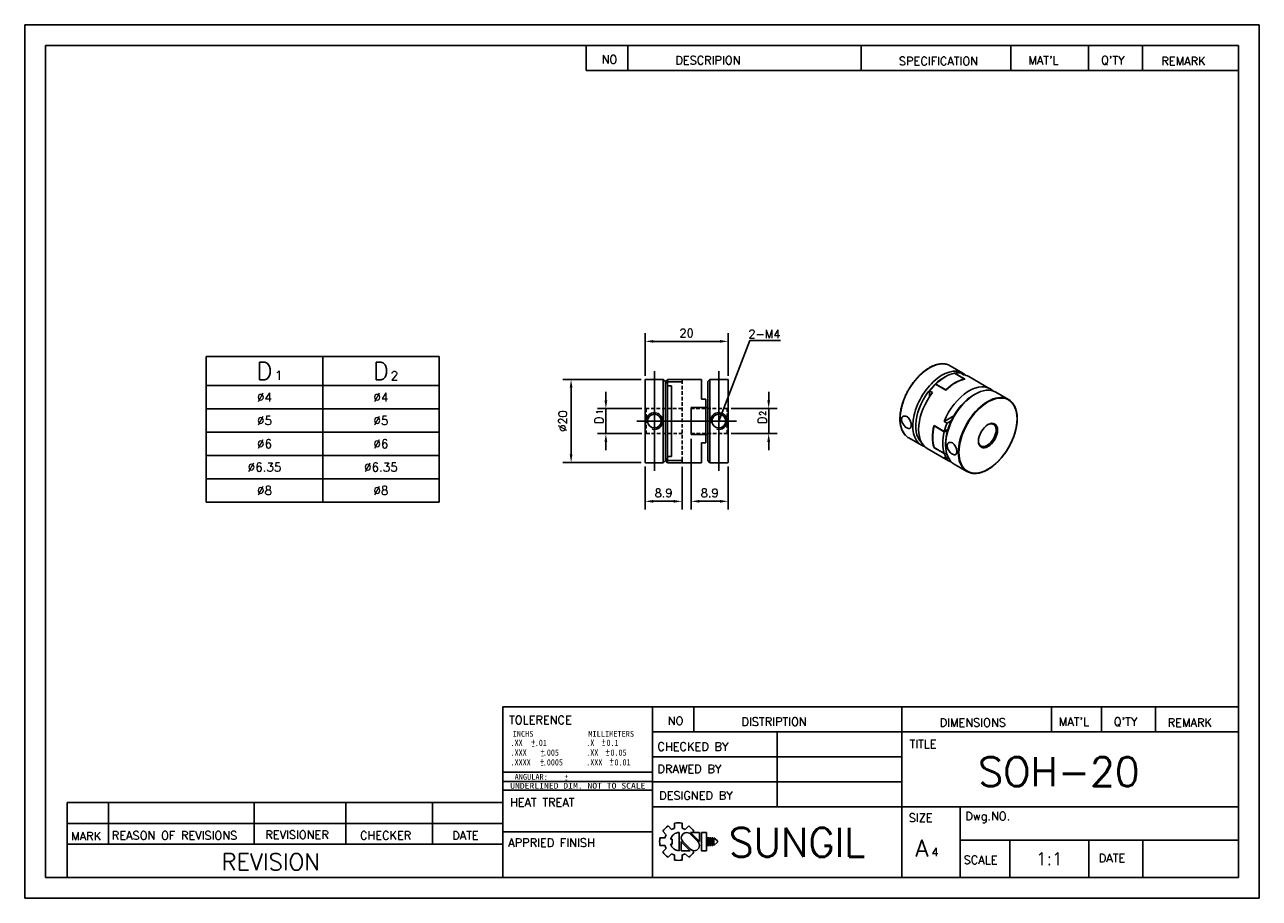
# Model space of a CAD drawing. Extents: x 10 to 307, y 10 to 220.
import ezdxf
from ezdxf.enums import TextEntityAlignment as Align

# ---------------------------------------------------------------- set-up
doc = ezdxf.new("R2010")
doc.units = 0
doc.header["$LTSCALE"] = 7
doc.header["$MEASUREMENT"] = 0
for name, pattern in [('CENTER', [27, 20, -2, 3, -2]), ('DASHED', [0.75, 0.5, -0.25]), ('HIDDEN2', [0.1875, 0.125, -0.0625])]:
    doc.linetypes.add(name, pattern=pattern)
doc.layers.get('0').update_dxf_attribs({"linetype": 'CONTINUOUS'})
doc.layers.get('Defpoints').update_dxf_attribs({"linetype": 'CONTINUOUS'})
for name, color, linetype in [('BM', 2, 'CONTINUOUS'), ('CT', 1, 'CENTER'), ('DIM', 4, 'CONTINUOUS'), ('HD', 4, 'DASHED')]:
    doc.layers.add(name, color=color, linetype=linetype)
doc.styles.add('MONOTXT', font='DotumChe.ttf')
doc.styles.get("Standard").update_dxf_attribs({"font": 'romans.shx', "bigfont": 'whgtxt.shx'})
doc.dimstyles.new('LIM', dxfattribs={"dimtxt": 2, "dimasz": 2, "dimexe": 2, "dimexo": 1, "dimgap": 1, "dimtad": 1, "dimdec": 3, "dimzin": 9, "dimdsep": 46, "dimtxsty": 'Standard', "dimcen": 2, "dimclrd": 1, "dimclre": 1, "dimadec": 0, "dimazin": 0, "dimtfac": 1, "dimtdec": 3, "dimtmove": 0, "dimatfit": 3, "dimfxl": 0, "dimtolj": 1, "dimtzin": 0, "dimarcsym": 0})

# ---------------------------------------------------------------- blocks, each defined once
blk = doc.blocks.new('*D4')
at = {"layer": 'Defpoints', "color": 0}
for p in [(141.44, 134.72), (159.33, 134.72), (159.33, 114.72)]:
    blk.add_point(p, dxfattribs=at)
at = {"layer": 'DIM', "color": 1, "lineweight": -2}
for p, q in [((158.33, 134.72), (139.44, 134.72)), ((141.44, 116.72), (141.44, 132.72)), ((158.33, 114.72), (139.44, 114.72))]:
    blk.add_line(p, q, dxfattribs=at)
at = {"layer": 'DIM', "color": 1}
for points in [[(141.11, 132.72), (141.78, 132.72), (141.44, 134.72)], [(141.11, 116.72), (141.78, 116.72), (141.44, 114.72)]]:
    blk.add_solid(points, dxfattribs=at)
at = {"layer": 'DIM', "color": 0, "insert": (139.44, 124.72), "char_height": 2, "attachment_point": 5, "rotation": 90}
blk.add_mtext('\\A1;%%c20', dxfattribs=at)
blk = doc.blocks.new('*D5')
at = {"layer": 'Defpoints', "color": 0}
for p in [(179.23, 143.88), (159.23, 134.62), (179.23, 134.62)]:
    blk.add_point(p, dxfattribs=at)
at = {"layer": 'DIM', "color": 1, "lineweight": -2}
for p, q in [((159.23, 135.62), (159.23, 145.88)), ((179.23, 135.62), (179.23, 145.88)), ((161.23, 143.88), (177.23, 143.88))]:
    blk.add_line(p, q, dxfattribs=at)
at = {"layer": 'DIM', "color": 1}
for points in [[(161.23, 144.21), (161.23, 143.55), (159.23, 143.88)], [(177.23, 144.21), (177.23, 143.55), (179.23, 143.88)]]:
    blk.add_solid(points, dxfattribs=at)
at = {"layer": 'DIM', "color": 0, "insert": (169.23, 145.88), "char_height": 2, "attachment_point": 5}
blk.add_mtext('\\A1;20', dxfattribs=at)
blk = doc.blocks.new('*D6')
at = {"layer": 'Defpoints', "color": 0}
for p in [(159.23, 114.82), (168.13, 114.72), (168.13, 105.43)]:
    blk.add_point(p, dxfattribs=at)
at = {"layer": 'DIM', "color": 1, "lineweight": -2}
for p, q in [((159.23, 113.82), (159.23, 103.43)), ((168.13, 113.72), (168.13, 103.43)), ((161.23, 105.43), (166.13, 105.43))]:
    blk.add_line(p, q, dxfattribs=at)
at = {"layer": 'DIM', "color": 1}
for points in [[(161.23, 105.76), (161.23, 105.09), (159.23, 105.43)], [(166.13, 105.76), (166.13, 105.09), (168.13, 105.43)]]:
    blk.add_solid(points, dxfattribs=at)
at = {"layer": 'DIM', "color": 0, "insert": (163.68, 107.43), "char_height": 2, "attachment_point": 5}
blk.add_mtext('\\A1;8.9', dxfattribs=at)
blk = doc.blocks.new('*D7')
at = {"layer": 'Defpoints', "color": 0}
for p in [(170.33, 121.47), (179.23, 114.82), (179.23, 105.43)]:
    blk.add_point(p, dxfattribs=at)
at = {"layer": 'DIM', "color": 1, "lineweight": -2}
for p, q in [((170.33, 120.47), (170.33, 103.43)), ((179.23, 113.82), (179.23, 103.43)), ((172.33, 105.43), (177.23, 105.43))]:
    blk.add_line(p, q, dxfattribs=at)
at = {"layer": 'DIM', "color": 1}
for points in [[(172.33, 105.76), (172.33, 105.09), (170.33, 105.43)], [(177.23, 105.76), (177.23, 105.09), (179.23, 105.43)]]:
    blk.add_solid(points, dxfattribs=at)
at = {"layer": 'DIM', "color": 0, "insert": (174.78, 107.43), "char_height": 2, "attachment_point": 5}
blk.add_mtext('\\A1;8.9', dxfattribs=at)

msp = doc.modelspace()

# ---------------------------------------------------------------- linework, layer by layer
for p, q in [((307, 220), (10, 220)), ((10, 220), (10, 10)), ((307, 10), (307, 220)), ((302, 215), (15, 215)), ((15, 215), (15, 15)), ((145.0907, 215), (145.0907, 209)), ((155.0907, 215), (155.0907, 209)), ((211.2097, 215), (211.2097, 209)), ((247.2097, 215), (247.2097, 209)), ((265.9405, 215), (265.9405, 209)), ((278.9405, 215), (278.9405, 209)), ((302, 15), (302, 215)), ((145.0907, 209), (302, 209)), ((53.6943, 140.2444), (109.6943, 140.2444)), ((53.6943, 140.2444), (53.6943, 105.2444)), ((109.6943, 140.2444), (109.6943, 105.2444)), ((53.6943, 105.2444), (109.6943, 105.2444)), ((125, 15), (125, 56)), ((125, 56), (302, 56)), ((161, 56), (161, 15)), ((171, 56), (171, 50)), ((221, 56), (221, 15)), ((257, 56), (257, 50)), ((269, 56), (269, 50)), ((282, 56), (282, 50)), ((161, 50), (302, 50)), ((191, 50), (191, 32)), ((161, 44), (221, 44)), ((125, 36), (161, 36)), ((161, 38), (221, 38)), ((20.1963, 15), (20.1963, 33)), ((20.1963, 33), (125, 33)), ((30.1963, 33), (30.1963, 23)), ((65.2416, 33), (65.2416, 23)), ((87.2739, 33), (87.2739, 23)), ((108.0991, 33), (108.0991, 23)), ((161, 32), (302, 32)), ((235, 32), (235, 15)), ((20.1963, 28), (125, 28)), ((125, 26), (161, 26)), ((235, 24), (302, 24)), ((247, 24), (247, 15)), ((265.9684, 24), (265.9684, 15)), ((279.008, 24), (279.008, 15)), ((20.1963, 23), (125, 23)), ((15, 15), (302, 15)), ((10, 10), (307, 10))]:
    msp.add_line(p, q)
at = {"color": 4}
for p, q in [((81.6943, 140.2444), (81.6943, 105.2444)), ((53.6943, 133.2444), (109.6943, 133.2444))]:
    msp.add_line(p, q, dxfattribs=at)
at = {"color": 1}
for p, q in [((53.6943, 127.6444), (109.6943, 127.6444)), ((53.6943, 122.0444), (109.6943, 122.0444)), ((53.6943, 116.4444), (109.6943, 116.4444)), ((53.6943, 110.8444), (109.6943, 110.8444))]:
    msp.add_line(p, q, dxfattribs=at)
at = {"color": 0}
for p, q in [((125, 40.2855), (161, 40.2855)), ((125, 38.0531), (161, 38.0531))]:
    msp.add_line(p, q, dxfattribs=at)
at = {"layer": 'BM', "linetype": 'Continuous'}
for p, q in [((235.6984, 136.251), (232.6578, 138.0065)), ((159.2298, 134.6173), (159.2298, 114.8173)), ((159.8312, 134.7173), (159.3298, 134.7173)), ((163.6298, 134.7173), (163.1244, 134.7173)), ((163.6298, 114.7173), (163.6298, 134.7173)), ((164.1298, 134.2173), (163.6298, 134.7173)), ((164.6298, 134.7173), (164.1298, 134.2173)), ((164.1298, 133.6441), (164.1298, 134.2173)), ((164.5621, 134.1028), (164.1298, 133.6441)), ((168.0298, 134.7173), (164.6298, 134.7173)), ((164.6298, 134.1976), (164.6298, 134.7173)), ((164.6298, 134.1745), (168.1298, 134.1745)), ((164.6298, 134.1745), (164.6298, 133.2283)), ((168.1298, 134.7173), (168.1298, 134.1745)), ((172.8298, 134.7173), (168.1298, 134.7173)), ((172.8298, 129.9673), (172.8298, 134.7173)), ((174.8298, 134.7173), (174.3298, 134.2173)), ((174.3298, 134.2173), (174.3298, 127.9673)), ((174.8298, 114.7173), (174.8298, 134.7173)), ((175.3352, 134.7173), (174.8298, 134.7173)), ((179.1298, 134.7173), (178.6284, 134.7173)), ((179.2298, 114.8173), (179.2298, 134.6173)), ((231.4055, 135.3475), (231.0519, 135.1433)), ((236.0595, 134.8341), (233.6553, 136.2221)), ((236.087, 134.8303), (233.675, 136.2228)), ((233.7036, 136.231), (236.1784, 134.8022)), ((233.7036, 136.231), (233.7036, 136.2063)), ((235.1178, 136.275), (235.8249, 135.8668)), ((242.2037, 132.4951), (237.1126, 135.4345)), ((164.1298, 133.6441), (164.1298, 115.7905)), ((164.6298, 133.2283), (164.6298, 116.2063)), ((164.6298, 133.2283), (165.6298, 133.2283)), ((165.6298, 133.2283), (165.6298, 116.2063)), ((227.6932, 131.9884), (227.6932, 130.5965)), ((227.6932, 131.9884), (228.4003, 131.5802)), ((229.0595, 133.5466), (228.7538, 133.3485)), ((228.7538, 133.2207), (228.7538, 133.3485)), ((229.0698, 133.5406), (229.0595, 133.5466)), ((229.1074, 133.5774), (231.5822, 132.1485)), ((229.1556, 133.6242), (231.5597, 132.2361)), ((238.618, 131.1833), (238.2644, 130.9792)), ((246.6585, 129.9232), (243.618, 131.6786)), ((170.3298, 121.4673), (170.3298, 127.9673)), ((173.8298, 127.9673), (170.3298, 127.9673)), ((173.8298, 129.9673), (172.8298, 129.9673)), ((173.8298, 127.9673), (173.8298, 129.9673)), ((173.8298, 127.9673), (173.8975, 127.9673)), ((173.8298, 121.5355), (173.8298, 127.8991)), ((173.8975, 127.9673), (174.3298, 127.9673)), ((174.3298, 121.4673), (174.3298, 127.9673)), ((231.1855, 124.6469), (233.5375, 126.0048)), ((231.8926, 124.2386), (232.9171, 124.8301)), ((231.2236, 122.2194), (228.7488, 123.6482)), ((231.2073, 122.1542), (228.8031, 123.5423)), ((231.8926, 124.2386), (231.1855, 124.6469)), ((232.0924, 122.7209), (231.2236, 122.2194)), ((231.2743, 122.2486), (231.3222, 122.221)), ((231.3222, 122.221), (231.9522, 122.2318)), ((173.8298, 121.4673), (170.3298, 121.4673)), ((173.8298, 119.4673), (172.8298, 119.4673)), ((172.8298, 114.7173), (172.8298, 119.4673)), ((173.8975, 121.4673), (173.8298, 121.4673)), ((173.8298, 119.4673), (173.8298, 121.4673)), ((174.3298, 121.4673), (173.8975, 121.4673)), ((174.3298, 115.2173), (174.3298, 121.4673)), ((222.6578, 120.686), (225.6984, 118.9305)), ((231.5469, 119.3441), (231.5469, 118.9359)), ((164.6298, 116.2063), (165.6298, 116.2063)), ((164.6298, 116.2063), (164.6298, 115.2602)), ((227.1126, 118.114), (232.2037, 115.1746)), ((228.7488, 118.341), (228.7835, 118.3611)), ((231.2236, 116.9121), (228.7488, 118.341)), ((228.8031, 118.3464), (231.2073, 116.9584)), ((228.8201, 118.3245), (231.2322, 116.9319)), ((231.8926, 115.6654), (231.1855, 116.0736)), ((231.2236, 116.9121), (231.2472, 116.9257)), ((231.8052, 116.922), (231.3222, 116.9137)), ((232.2173, 115.8528), (231.8926, 115.6654)), ((159.3298, 114.7173), (163.6298, 114.7173)), ((163.6298, 114.7173), (164.1298, 115.2173)), ((164.1298, 115.2173), (164.1298, 115.7905)), ((164.1298, 115.7905), (164.5621, 115.3318)), ((164.1298, 115.2173), (164.6298, 114.7173)), ((164.6298, 115.2602), (168.1298, 115.2602)), ((164.6298, 114.7173), (164.6298, 115.237)), ((164.6298, 114.7173), (168.0298, 114.7173)), ((168.1298, 115.2602), (168.1298, 114.7173)), ((168.1298, 114.7173), (172.8298, 114.7173)), ((174.3298, 115.2173), (174.8298, 114.7173)), ((174.8298, 114.7173), (179.1298, 114.7173)), ((233.618, 114.3581), (236.6585, 112.6026))]:
    msp.add_line(p, q, dxfattribs=at)
at = {"layer": 'BM'}
for p, q in [((159.8312, 134.7173), (163.1244, 134.7173)), ((175.3352, 134.7173), (178.6284, 134.7173))]:
    msp.add_line(p, q, dxfattribs=at)
at = {"layer": 'BM', "linetype": 'HIDDEN2'}
for p, q in [((164.1298, 133.6441), (164.5621, 134.1028)), ((164.6298, 133.2283), (165.6298, 133.2283)), ((174.3298, 127.9673), (174.3298, 121.4673)), ((164.5621, 115.3318), (164.1298, 115.7905))]:
    msp.add_line(p, q, dxfattribs=at)
at = {"layer": 'BM', "linetype": 'Continuous'}
for centre in [(161.4798, 124.7173), (176.9798, 124.7173)]:
    msp.add_circle(centre, 1.65, dxfattribs=at)
for centre, radius, start, end in [((159.3298, 134.6173), 0.1, 90, 180), ((168.0298, 134.6173), 0.1, 0, 90), ((179.1298, 134.6173), 0.1, 0, 90), ((236.037, 134.7437), 0.1, 28.99772, 60), ((228.6658, 134.1324), 0.7058, 303.896487, 313.936069), ((170.4298, 127.8673), 0.1, 90, 180), ((173.8944, 127.9027), 0.0647, 87.208758, 183.172722), ((226.2002, 124.9548), 5.6536, 176.453388, 220.774005), ((237.709, 120.9832), 9.3054, 163.800691, 196.257303), ((228.8701, 123.555), 0.1, 138.434221, 166.023518), ((170.4298, 121.5673), 0.1, 180, 270), ((173.8944, 121.5319), 0.0647, 176.830221, 272.7883), ((228.8701, 118.4111), 0.1, 199.252833, 240), ((159.3298, 114.8173), 0.1, 180, 270), ((168.0298, 114.8173), 0.1, 270, 0), ((179.1298, 114.8173), 0.1, 270, 0)]:
    msp.add_arc(centre, radius, start, end, dxfattribs=at)
at = {"layer": 'BM', "color": 1, "linetype": 'Continuous'}
for centre in [(161.4798, 124.7173), (176.9798, 124.7173)]:
    msp.add_arc(centre, 2, 255, 195, dxfattribs=at)
at = {"layer": 'BM', "linetype": 'Continuous'}
for centre, major_axis, ratio, start_param, end_param in [((227.6578, 129.3462), (-5, -8.6603), 0.57735027, 3.30541517, 6.12473154), ((230.6984, 127.5907), (-5, -8.6603), 0.57735027, 2.9996956, 6.28318531), ((227.6578, 129.3462), (-5, -8.6603), 0.57735027, 3.14159265, 3.30541517), ((231.0519, 127.3866), (4.75, 8.2272), 0.57735027, 0.78539816, 1.1345546), ((231.4055, 127.1825), (5, 8.6603), 0.57735027, 0.46158715, 1.10920918), ((233.8096, 125.7945), (5, 8.6603), 0.57735027, 0.46158715, 1.10920918), ((233.8803, 125.7536), (5, 8.6603), 0.57735027, 0.45438644, 1.11640989), ((231.4055, 127.1825), (5, 8.6603), 0.57735027, 0.23268305, 0.45438644), ((232.1126, 126.7742), (-5, -8.6603), 0.57735027, 3.14159265, 3.3742757), ((236.037, 134.7437), (-0.05, -0.0866), 0.57735027, 3.14159265, 3.6031798), ((236.037, 134.7437), (-0.0186, 0.0982), 0.73104757, 5.03001489, 5.72110746), ((231.0519, 127.3866), (4.75, 8.2272), 0.57735027, 1.1345546, 3.01096496), ((232.1126, 126.7742), (5, 8.6603), 0.57735027, 1.33811328, 3.14159265), ((231.4055, 127.1825), (5, 8.6603), 0.57735027, 1.11640989, 1.33811328), ((238.618, 123.0184), (5, 8.6603), 0.57735027, 0, 3.14159265), ((237.2037, 123.8349), (-5, -8.6603), 0.57735027, 2.9996956, 4.94507203), ((231.5822, 132.1717), (0.05, 0.0866), 0.57735027, 1.10920918, 1.77265726), ((231.5822, 132.1717), (-0.0694, 0.072), 0.36364285, 4.54655437, 5.38085319), ((238.2644, 123.2225), (-4.75, -8.2272), 0.57735027, 3.92699082, 5.14863071), ((241.6585, 121.2629), (5, 8.6603), 0.57735027, 0.15898967, 2.97838534), ((241.6585, 121.2629), (5, 8.6603), 0.57735027, 0, 0.15898967), ((241.6585, 121.2629), (5, 8.6603), 0.57735027, 6.11980399, 6.28318531), ((235.436, 124.8555), (-5, -8.6603), 0.57735027, 5.16677542, 5.82879887), ((235.5067, 124.8147), (-5, -8.6603), 0.57735027, 5.17397613, 5.82159816), ((228.8701, 123.555), (0.097, -0.0242), 0.36364285, 3.14209509, 4.04392477), ((228.8701, 123.555), (-0.05, -0.0866), 0.57735027, 4.51052805, 5.17397613), ((237.9108, 123.4266), (-5, -8.6603), 0.57735027, 5.17397613, 5.82159816), ((237.9108, 123.4266), (-5, -8.6603), 0.57735027, 4.94507203, 5.16677542), ((238.2644, 123.2225), (-4.75, -8.2272), 0.57735027, 5.14863071, 5.49778714), ((241.5524, 121.3241), (-1.5, -2.5981), 0.57735027, 0, 3.8861468), ((227.6578, 129.3462), (-5, -8.6603), 0.57735027, 6.12473154, 6.28318531), ((230.6984, 127.5907), (-5, -8.6603), 0.57735027, 0, 0.14189705), ((241.5524, 121.3241), (-1.5, -2.5981), 0.57735027, 5.53863116, 6.28318531), ((228.8701, 118.4111), (0.0944, 0.033), 0.73104757, 3.14183945, 3.7036705), ((228.8701, 118.4111), (0.05, 0.0866), 0.57735027, 2.68000551, 3.14159265), ((237.2037, 123.8349), (5, 8.6603), 0.57735027, 2.9089096, 3.28348971), ((237.9108, 123.4266), (-5, -8.6603), 0.57735027, 5.82879887, 6.05050226), ((241.6585, 121.2629), (5, 8.6603), 0.57735027, 2.97838534, 3.29668735)]:
    msp.add_ellipse(centre, major_axis=major_axis, ratio=ratio, start_param=start_param, end_param=end_param, dxfattribs=at)
for major_axis in [(-4.95, -8.5737), (1.625, 2.8146)]:
    msp.add_ellipse((241.7292, 121.2221), major_axis=major_axis, ratio=0.57735027, dxfattribs=at)
for points, knots in [([(231.7582, 138.3679), (231.7544, 138.3689), (231.6695, 138.3934), (231.4799, 138.4287), (231.2086, 138.4666), (230.9259, 138.4846), (230.6375, 138.4842), (230.3427, 138.465), (230.0425, 138.4271), (229.7373, 138.3705), (229.4279, 138.2954), (229.1149, 138.2019), (228.7989, 138.0902), (228.4806, 137.9605), (228.1608, 137.8132), (227.8399, 137.6486), (227.5188, 137.4669), (227.198, 137.2686), (226.8783, 137.0542), (226.5602, 136.824), (226.2444, 136.5786), (225.9315, 136.3184), (225.6222, 136.0439), (225.3171, 135.7559), (225.0168, 135.4548), (224.722, 135.1412), (224.4331, 134.8159), (224.1508, 134.4794), (223.8756, 134.1325), (223.6082, 133.7758), (223.349, 133.4102), (223.0986, 133.0362), (222.8575, 132.6548), (222.6261, 132.2666), (222.405, 131.8725), (222.1946, 131.4732), (221.9953, 131.0696), (221.8075, 130.6625), (221.6317, 130.2528), (221.4681, 129.8411), (221.3171, 129.4284), (221.179, 129.0156), (221.0541, 128.6034), (220.9427, 128.1927), (220.845, 127.7843), (220.7611, 127.379), (220.6914, 126.9777), (220.6359, 126.5814), (220.5947, 126.1897), (220.5681, 125.808), (220.5583, 125.5057), (220.5576, 125.3503), (220.5574, 125.3046)], [0, 0, 0, 0, 0.00082021, 0.02132998, 0.041862, 0.0624189, 0.08300136, 0.1036084, 0.12423777, 0.14488649, 0.16555119, 0.18622851, 0.20691532, 0.22760886, 0.24830678, 0.26900717, 0.28970852, 0.3104094, 0.33110905, 0.35180697, 0.37250284, 0.39319647, 0.41388781, 0.43457688, 0.45526376, 0.4759486, 0.49663155, 0.51731283, 0.53799263, 0.55867119, 0.57934873, 0.60002549, 0.62070172, 0.64137766, 0.66205355, 0.6827296, 0.70340602, 0.72408305, 0.74476093, 0.76543992, 0.78612026, 0.8068022, 0.82748595, 0.84817175, 0.8688598, 0.88955029, 0.91024337, 0.93093914, 0.95163764, 0.97233882, 0.99304253, 1, 1, 1, 1]), ([(164.6298, 134.1976), (164.6298, 134.1948), (164.6286, 134.1908), (164.6264, 134.1861), (164.6242, 134.1813), (164.6209, 134.1758), (164.6171, 134.1698), (164.6117, 134.1616), (164.6049, 134.1524), (164.5975, 134.1433), (164.5868, 134.1299), (164.5745, 134.116), (164.5621, 134.1028)], [0, 0, 0, 0, 0.18260624, 0.18260624, 0.18260624, 0.36516832, 0.36516832, 0.36516832, 0.62216355, 0.62216355, 0.62216355, 1, 1, 1, 1]), ([(233.6756, 136.2225), (233.6745, 136.2231), (233.6728, 136.2235), (233.6705, 136.2237), (233.667, 136.2238), (233.6618, 136.2233), (233.6553, 136.2221)], [0.670179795, 0.670179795, 0.670179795, 0.670179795, 0.800874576, 0.800874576, 0.800874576, 1, 1, 1, 1]), ([(237.5072, 112.2545), (237.5122, 112.253), (237.5976, 112.2271), (237.7873, 112.1891), (238.0573, 112.1479), (238.3387, 112.1265), (238.6259, 112.1234), (238.9196, 112.1392), (239.2189, 112.1738), (239.5232, 112.2269), (239.8319, 112.2987), (240.1443, 112.3889), (240.4598, 112.4973), (240.7777, 112.6237), (241.0973, 112.7678), (241.418, 112.9294), (241.7392, 113.108), (242.0601, 113.3032), (242.38, 113.5148), (242.6985, 113.7421), (243.0148, 113.9849), (243.3282, 114.2424), (243.6382, 114.5143), (243.9441, 114.7999), (244.2453, 115.0987), (244.5412, 115.41), (244.8312, 115.7333), (245.1148, 116.0678), (245.3912, 116.4129), (245.6601, 116.7678), (245.9208, 117.1319), (246.1729, 117.5044), (246.4157, 117.8845), (246.6489, 118.2715), (246.8719, 118.6646), (247.0843, 119.063), (247.2856, 119.4659), (247.4755, 119.8724), (247.6536, 120.2817), (247.8194, 120.6931), (247.9728, 121.1057), (248.1132, 121.5185), (248.2405, 121.9309), (248.3544, 122.342), (248.4546, 122.7508), (248.541, 123.1567), (248.6133, 123.5588), (248.6714, 123.9563), (248.7152, 124.3483), (248.7445, 124.7341), (248.7593, 125.1129), (248.7596, 125.4839), (248.7453, 125.8463), (248.7164, 126.1995), (248.673, 126.5427), (248.6151, 126.8752), (248.5429, 127.1962), (248.4564, 127.5052), (248.3559, 127.8014), (248.2415, 128.0841), (248.1135, 128.353), (247.9723, 128.607), (247.8178, 128.8468), (247.6516, 129.0677), (247.5138, 129.2315), (247.4374, 129.3068), (247.4185, 129.3254)], [0, 0, 0, 0, 0.00085007, 0.0167689, 0.03270446, 0.04865907, 0.06463354, 0.08062731, 0.09663879, 0.11266574, 0.12870557, 0.14475567, 0.16081356, 0.17687704, 0.19294422, 0.20901357, 0.22508387, 0.24115396, 0.25722319, 0.27329114, 0.28935753, 0.3054222, 0.3214851, 0.33754622, 0.35360564, 0.36966344, 0.38571976, 0.40177475, 0.41782856, 0.43388137, 0.44993336, 0.46598472, 0.48203562, 0.49808626, 0.51413684, 0.53018751, 0.54623843, 0.5622898, 0.57834179, 0.59439461, 0.61044844, 0.62650347, 0.64255988, 0.65861785, 0.67467755, 0.69073911, 0.70680266, 0.72286829, 0.73893603, 0.75500587, 0.77107771, 0.78715132, 0.80322635, 0.81930227, 0.8353781, 0.85145264, 0.86752447, 0.88359181, 0.89965251, 0.91570411, 0.93174393, 0.94776919, 0.96377732, 0.97976623, 0.99573473, 1, 1, 1, 1]), ([(222.2039, 123.0947), (222.3335, 123.0199), (222.4611, 122.9675), (222.5766, 122.9422), (222.6921, 122.9168), (222.7988, 122.9177), (222.8897, 122.9456), (222.9814, 122.9737), (223.0595, 123.0301), (223.1196, 123.1111), (223.18, 123.1926), (223.2239, 123.3015), (223.2487, 123.4294), (223.2733, 123.5562), (223.2798, 123.7053), (223.2679, 123.8643), (223.2561, 124.0218), (223.226, 124.1932), (223.1791, 124.3641), (223.132, 124.5357), (223.0668, 124.7114), (222.9871, 124.8762), (222.9064, 125.043), (222.8086, 125.2032), (222.6999, 125.3426), (222.5911, 125.4821), (222.4681, 125.6047), (222.3404, 125.6993), (222.2143, 125.7928), (222.0799, 125.8615), (221.9488, 125.8998), (221.8184, 125.9379), (221.6878, 125.947), (221.5686, 125.9274), (221.4484, 125.9076), (221.3365, 125.858), (221.2437, 125.7836), (221.15, 125.7085), (221.0733, 125.6061), (221.0216, 125.4855), (220.9701, 125.3655), (220.942, 125.2242), (220.9404, 125.0738), (220.9388, 124.9253), (220.963, 124.7638), (221.0104, 124.6025), (221.0578, 124.4413), (221.1295, 124.276), (221.2183, 124.1188), (221.3082, 123.9599), (221.4179, 123.805), (221.5368, 123.6655), (221.6565, 123.5252), (221.7889, 123.3967), (221.9215, 123.2899), (222.0154, 123.2144), (222.1109, 123.1484), (222.2039, 123.0947)], [0, 0, 0, 0, 0.05320556, 0.05320556, 0.05320556, 0.10638008, 0.10638008, 0.10638008, 0.16001914, 0.16001914, 0.16001914, 0.21398506, 0.21398506, 0.21398506, 0.26745486, 0.26745486, 0.26745486, 0.3203899, 0.3203899, 0.3203899, 0.37356315, 0.37356315, 0.37356315, 0.4273843, 0.4273843, 0.4273843, 0.48127114, 0.48127114, 0.48127114, 0.53451382, 0.53451382, 0.53451382, 0.58741431, 0.58741431, 0.58741431, 0.64080051, 0.64080051, 0.64080051, 0.69474631, 0.69474631, 0.69474631, 0.74845869, 0.74845869, 0.74845869, 0.80151792, 0.80151792, 0.80151792, 0.85451268, 0.85451268, 0.85451268, 0.90811938, 0.90811938, 0.90811938, 0.96208986, 0.96208986, 0.96208986, 1, 1, 1, 1]), ([(231.2073, 122.1542), (231.2092, 122.1622), (231.2129, 122.17), (231.2178, 122.1768), (231.2227, 122.1837), (231.229, 122.1898), (231.2359, 122.195), (231.2456, 122.2023), (231.2568, 122.2079), (231.2685, 122.2119), (231.2856, 122.2179), (231.304, 122.2207), (231.3222, 122.221)], [0, 0, 0, 0, 0.18260624, 0.18260624, 0.18260624, 0.36516832, 0.36516832, 0.36516832, 0.62216355, 0.62216355, 0.62216355, 1, 1, 1, 1]), ([(233.1641, 119.4613), (233.0345, 119.5361), (232.8993, 119.5841), (232.7704, 119.6018), (232.6415, 119.6194), (232.5153, 119.6072), (232.4035, 119.5673), (232.2908, 119.527), (232.1896, 119.4574), (232.11, 119.365), (232.0299, 119.2722), (231.9695, 119.1538), (231.9352, 119.0204), (231.9012, 118.8881), (231.892, 118.7375), (231.9086, 118.5812), (231.925, 118.4264), (231.9671, 118.2618), (232.0304, 118.1005), (232.094, 117.9384), (232.1807, 117.775), (232.2818, 117.6226), (232.3842, 117.4684), (232.5041, 117.321), (232.6301, 117.1916), (232.7563, 117.062), (232.892, 116.9468), (233.0248, 116.8551), (233.1561, 116.7646), (233.2882, 116.6946), (233.4102, 116.651), (233.5315, 116.6077), (233.6462, 116.5894), (233.7463, 116.598), (233.8474, 116.6067), (233.9364, 116.6432), (234.0081, 116.7053), (234.0805, 116.7682), (234.1372, 116.8591), (234.175, 116.9716), (234.2127, 117.0836), (234.2327, 117.2202), (234.2338, 117.3703), (234.235, 117.5186), (234.2178, 117.6842), (234.1832, 117.8529), (234.1487, 118.0214), (234.0958, 118.1977), (234.0276, 118.3668), (233.9587, 118.5378), (233.8721, 118.706), (233.773, 118.8569), (233.6732, 119.0087), (233.558, 119.1472), (233.4355, 119.2598), (233.3488, 119.3394), (233.2571, 119.4076), (233.1641, 119.4613)], [0, 0, 0, 0, 0.05320556, 0.05320556, 0.05320556, 0.10638008, 0.10638008, 0.10638008, 0.16001914, 0.16001914, 0.16001914, 0.21398506, 0.21398506, 0.21398506, 0.26745486, 0.26745486, 0.26745486, 0.3203899, 0.3203899, 0.3203899, 0.37356315, 0.37356315, 0.37356315, 0.4273843, 0.4273843, 0.4273843, 0.48127114, 0.48127114, 0.48127114, 0.53451382, 0.53451382, 0.53451382, 0.58741431, 0.58741431, 0.58741431, 0.64080051, 0.64080051, 0.64080051, 0.69474631, 0.69474631, 0.69474631, 0.74845869, 0.74845869, 0.74845869, 0.80151792, 0.80151792, 0.80151792, 0.85451268, 0.85451268, 0.85451268, 0.90811938, 0.90811938, 0.90811938, 0.96208986, 0.96208986, 0.96208986, 1, 1, 1, 1]), ([(231.3222, 116.9137), (231.3054, 116.9135), (231.2884, 116.9147), (231.2725, 116.9178), (231.2609, 116.9201), (231.2496, 116.9235), (231.2397, 116.928), (231.2319, 116.9316), (231.2248, 116.9361), (231.2192, 116.9412), (231.2136, 116.9463), (231.2094, 116.9522), (231.2073, 116.9584)], [0, 0, 0, 0, 0.34793247, 0.34793247, 0.34793247, 0.60081926, 0.60081926, 0.60081926, 0.80087458, 0.80087458, 0.80087458, 1, 1, 1, 1]), ([(164.5621, 115.3318), (164.5736, 115.3196), (164.5849, 115.3069), (164.595, 115.2945), (164.6024, 115.2855), (164.6092, 115.2764), (164.6149, 115.2681), (164.6194, 115.2615), (164.6232, 115.2552), (164.6258, 115.2498), (164.6284, 115.2445), (164.6298, 115.2401), (164.6298, 115.237)], [0, 0, 0, 0, 0.34793247, 0.34793247, 0.34793247, 0.60081926, 0.60081926, 0.60081926, 0.80087458, 0.80087458, 0.80087458, 1, 1, 1, 1])]:
    msp.add_open_spline(points, degree=3, knots=knots, dxfattribs=at)
at = {"layer": 'BM', "linetype": 'HIDDEN2'}
for points, knots in [([(164.5621, 134.1028), (164.5736, 134.115), (164.5849, 134.1277), (164.595, 134.1401), (164.6024, 134.1492), (164.6092, 134.1582), (164.6149, 134.1666), (164.6194, 134.1732), (164.6232, 134.1795), (164.6258, 134.1848), (164.6284, 134.1901), (164.6298, 134.1946), (164.6298, 134.1976)], [0, 0, 0, 0, 0.34793247, 0.34793247, 0.34793247, 0.60081926, 0.60081926, 0.60081926, 0.80087458, 0.80087458, 0.80087458, 1, 1, 1, 1]), ([(164.6298, 115.237), (164.6298, 115.2398), (164.6286, 115.2438), (164.6264, 115.2486), (164.6242, 115.2533), (164.6209, 115.2589), (164.6171, 115.2648), (164.6117, 115.2731), (164.6049, 115.2822), (164.5975, 115.2914), (164.5868, 115.3048), (164.5745, 115.3186), (164.5621, 115.3318)], [0, 0, 0, 0, 0.18260624, 0.18260624, 0.18260624, 0.36516832, 0.36516832, 0.36516832, 0.62216355, 0.62216355, 0.62216355, 1, 1, 1, 1])]:
    msp.add_open_spline(points, degree=3, knots=knots, dxfattribs=at)
at = {"layer": 'CT'}
for p, q in [((161.4798, 112.7173), (161.4798, 136.7173)), ((176.9798, 112.7173), (176.9798, 136.7173)), ((157.2298, 124.7173), (181.2298, 124.7173))]:
    msp.add_line(p, q, dxfattribs=at)
at = {"layer": 'DIM', "color": 1}
for p, q in [((149.8113, 129.7173), (149.8113, 131.7173)), ((188.9798, 129.7173), (188.9798, 131.7173)), ((158.4798, 127.7173), (147.8113, 127.7173)), ((149.8113, 121.7173), (149.8113, 127.7173)), ((179.9798, 127.7173), (190.9798, 127.7173)), ((188.9798, 121.7173), (188.9798, 127.7173)), ((158.4798, 121.7173), (147.8113, 121.7173)), ((149.8113, 119.7173), (149.8113, 117.7173)), ((179.9798, 121.7173), (190.9798, 121.7173)), ((188.9798, 119.7173), (188.9798, 117.7173))]:
    msp.add_line(p, q, dxfattribs=at)
at = {"layer": 'DIM', "color": 0}
for p, q in [((164.7555, 27.3858), (165.616, 26.5254)), ((166.3456, 28.0444), (166.3456, 26.8276)), ((168.1456, 28.0444), (168.1456, 26.8276)), ((168.8752, 26.5254), (169.7356, 27.3858)), ((162.8242, 24.523), (164.041, 24.523)), ((162.8242, 24.523), (164.041, 24.523)), ((163.4828, 26.113), (164.3432, 25.2526)), ((165.3565, 24.223), (165.766, 24.223)), ((165.766, 24.223), (165.766, 23.023)), ((167.4582, 25.8087), (167.4582, 21.4373)), ((171.9487, 23.623), (170.0992, 25.4663)), ((172.3357, 23.6608), (170.1807, 25.8087)), ((170.1807, 25.8087), (172.3357, 25.8087)), ((170.7041, 25.8087), (171.0084, 26.113)), ((172.3357, 25.8087), (172.3357, 23.623)), ((172.8457, 25.8087), (172.8457, 23.623)), ((172.8457, 25.8087), (174.0457, 25.8087)), ((174.0457, 25.8087), (174.0457, 23.623)), ((174.2557, 24.523), (174.2557, 23.623)), ((174.2557, 24.523), (174.5557, 24.523)), ((174.5557, 24.523), (174.5557, 23.623)), ((174.7657, 24.523), (174.7657, 23.623)), ((174.7657, 24.523), (175.0657, 24.523)), ((175.0657, 24.523), (175.0657, 23.623)), ((175.2757, 24.523), (175.2757, 23.623)), ((175.2757, 24.523), (175.5757, 24.523)), ((175.5757, 24.523), (175.5757, 23.623)), ((175.7857, 24.523), (175.7857, 23.623)), ((175.7857, 24.523), (176.6857, 23.773)), ((176.6857, 23.773), (176.6857, 23.623)), ((176.6857, 23.773), (176.6857, 23.473)), ((162.8242, 22.723), (164.041, 22.723)), ((163.4828, 21.133), (164.3432, 21.9934)), ((165.3565, 23.023), (165.766, 23.023)), ((167.9557, 23.623), (167.9557, 21.4373)), ((167.9557, 23.5851), (170.1107, 21.4373)), ((167.9557, 21.4373), (170.1107, 21.4373)), ((168.3427, 23.623), (170.1922, 21.7796)), ((170.6284, 21.5129), (171.0084, 21.133)), ((172.8457, 23.623), (172.8457, 21.4373)), ((172.8457, 21.4373), (174.0457, 21.4373)), ((174.0457, 23.623), (174.0457, 21.4373)), ((174.2557, 23.623), (174.2557, 22.723)), ((174.2557, 22.723), (174.5557, 22.723)), ((174.5557, 23.623), (174.5557, 22.723)), ((174.7657, 23.623), (174.7657, 22.723)), ((174.7657, 22.723), (175.0657, 22.723)), ((175.0657, 23.623), (175.0657, 22.723)), ((175.2757, 23.623), (175.2757, 22.723)), ((175.2757, 22.723), (175.5757, 22.723)), ((175.5757, 23.623), (175.5757, 22.723)), ((175.7857, 23.623), (175.7857, 22.723)), ((176.6857, 23.473), (175.7857, 22.723)), ((176.6857, 23.623), (176.6857, 23.473)), ((164.7555, 19.8602), (165.616, 20.7206)), ((166.3456, 20.4184), (166.3456, 19.2016)), ((168.1456, 20.4184), (168.1456, 19.2016)), ((168.8752, 20.7206), (169.7356, 19.8602))]:
    msp.add_line(p, q, dxfattribs=at)
for centre, radius, start, end in [((167.2456, 23.623), 4.5121, 123.49434, 146.50566), ((167.2456, 23.623), 3.3286, 105.687209, 119.312791), ((167.2456, 23.623), 4.5121, 78.49434, 101.50566), ((167.2456, 23.623), 3.3286, 60.687209, 74.312791), ((167.2456, 23.623), 4.5121, 33.49434, 56.50566), ((167.2456, 23.623), 4.5121, 168.49434, 191.50566), ((167.2456, 23.623), 3.3286, 150.687209, 164.312791), ((167.4582, 23.623), 2.1857, 90, 164.067144), ((169.2307, 24.5359), 1.2728, 43.220228, 225.828215), ((167.2456, 23.623), 4.5121, 213.49434, 236.50566), ((167.2456, 23.623), 3.3286, 195.687209, 209.312791), ((167.4582, 23.623), 2.1857, 195.932856, 270), ((167.2456, 23.623), 4.5121, 303.49434, 326.50566), ((171.0607, 22.7101), 1.2728, 223.220228, 45.828215), ((167.2456, 23.623), 3.3286, 240.687209, 254.312791), ((167.2456, 23.623), 4.5121, 258.49434, 281.50566), ((167.2456, 23.623), 3.3286, 285.687209, 299.312791)]:
    msp.add_arc(centre, radius, start, end, dxfattribs=at)
at = {"layer": 'DIM', "color": 1}
for points in [[(149.4779, 129.7173), (150.1446, 129.7173), (149.8113, 127.7173)], [(188.6465, 129.7173), (189.3131, 129.7173), (188.9798, 127.7173)], [(149.4779, 119.7173), (150.1446, 119.7173), (149.8113, 121.7173)], [(188.6465, 119.7173), (189.3131, 119.7173), (188.9798, 121.7173)]]:
    msp.add_solid(points, dxfattribs=at)
at = {"layer": 'HD', "linetype": 'HIDDEN2'}
for p, q in [((168.1298, 115.2602), (168.1298, 134.1745)), ((159.4798, 127.7173), (159.2298, 127.9673)), ((168.1298, 127.7173), (159.4798, 127.7173)), ((159.4798, 127.7173), (159.4798, 121.7173)), ((178.9798, 127.7173), (170.3298, 127.7173)), ((179.2298, 127.9673), (178.9798, 127.7173)), ((178.9798, 121.7173), (178.9798, 127.7173)), ((159.2298, 121.4673), (159.4798, 121.7173)), ((159.4798, 121.7173), (168.1298, 121.7173)), ((170.3298, 121.7173), (178.9798, 121.7173)), ((178.9798, 121.7173), (179.2298, 121.4673))]:
    msp.add_line(p, q, dxfattribs=at)

# ---------------------------------------------------------------- texts
for s, height, p in [('NO', 2, (148.7839, 210.6585)), ('DESCRIPION', 2, (166.5267, 210.4522)), ('SPECIFICATION', 2, (220.3038, 210.2459)), ("MAT'L", 2, (251.4287, 210.4522)), ("Q'TY", 2, (268.916, 210.4522)), ('REMARK', 2, (283.4434, 210.2459)), ('TOLERENCE', 2, (126.5255, 51.8649)), ('NO', 2, (164.6932, 51.6585)), ('DISTRIPTION', 2, (182.436, 51.4522)), ("MAT'L", 2, (258.7715, 51.4522)), ("Q'TY", 2, (271.9755, 51.4522)), ('DIMENSIONS', 2, (230.0941, 51.2459)), ('REMARK', 2, (284.9731, 51.2459)), ('TITLE', 2, (222.8732, 46.0881)), ('CHECKED BY', 2, (162.2174, 45.4691)), ('DRAWED BY', 2, (162.2174, 40.105)), ('DESIGNED BY', 2, (162.6301, 33.7092)), ('HEAT TREAT', 2, (126.7318, 32.0587)), ('SIZE', 2, (222.6669, 28.3451)), ('Dwg.NO.', 2, (236.2835, 28.7577)), ('MARK', 2, (21.1824, 23.9345)), ('REASON OF REVISIONS', 2, (30.9592, 24.0975)), ('REVISIONER', 2, (67.9048, 24.2605)), ('CHECKER', 2, (90.6455, 24.0975)), ('DATE', 2, (112.8572, 24.0975)), ('APPRIED FINISH', 2, (126.3191, 22.362)), ('A', 4, (224.3125, 20.0165)), ('REVISION', 4, (57.354, 16.762)), ('SCALE', 2, (235.8709, 18.2357)), ('DATE', 2, (268.388, 18.6483))]:
    msp.add_text(s, height=height).set_placement(p)
at = {"color": 1, "style": 'MONOTXT'}
for s, height, p in [('.XX   .01', 1.5, (126.8839, 46.6317)), ('INCHS', 1.4, (127.3862, 48.8304)), ('+', 1.575, (131.8296, 46.7971)), ('.X   0.1', 1.5, (145.0965, 46.6317)), ('MILLIMETERS', 1.4, (145.5862, 48.8304)), ('+', 1.575, (148.7629, 46.898)), ('.XXX    .005', 1.5, (126.8839, 44.2829)), ('-', 1.575, (131.8296, 45.9489)), ('+', 1.575, (134.0515, 44.4423)), ('.XX   0.05', 1.5, (145.0965, 44.2829)), ('-', 1.575, (148.7629, 46.0498)), ('+', 1.575, (149.7392, 44.5096)), ('.XXXX   .0005', 1.5, (126.8839, 41.934)), ('+', 1.575, (133.9505, 42.1212)), ('-', 1.575, (133.9505, 41.273)), ('-', 1.575, (134.0515, 43.5942)), ('.XXX   0.01', 1.5, (145.0965, 41.934)), ('-', 1.575, (149.7392, 43.6614)), ('+', 1.575, (150.6818, 42.2894)), ('-', 1.575, (150.6818, 41.4412)), ('ANGULAR:   ', 1.4, (127.8556, 38.4887)), ('+', 1.05, (139.8877, 38.7436)), ('-', 1.05, (139.8877, 38.0436))]:
    msp.add_text(s, height=height, dxfattribs=at).set_placement(p)
at = {"color": 1, "style": 'MONOTXT', "width": 1.217965}
msp.add_text('UNDERLINED DIM. NOT TO SCALE', height=1.4, rotation=360, dxfattribs=at).set_placement((126.7857, 36.3492), (159.3357, 36.3492), align=Align.FIT)
at = {"color": 0}
for s, insert, char_height, width, attachment_point in [('D', (67.6943, 136.7444), 4.2, 28, 5), ('1', (70.1901, 136.7693), 2.1, 6.3, 1), ('D', (95.6943, 136.7444), 4.2, 28, 5), ('2', (98.0605, 136.6889), 2.1, 3.36, 1), ('%%c4', (67.6943, 130.4444), 2.1, 28, 5), ('%%c4', (95.6943, 130.4444), 2.1, 28, 5), ('%%c5', (67.6943, 124.8444), 2.1, 28, 5), ('%%c5', (95.6943, 124.8444), 2.1, 28, 5), ('%%c6', (67.6943, 119.2444), 2.1, 28, 5), ('%%c6', (95.6943, 119.2444), 2.1, 28, 5), ('%%c6.35', (67.6943, 113.6444), 2.1, 28, 5), ('%%c6.35', (95.6943, 113.6444), 2.1, 28, 5), ('%%c8', (67.6943, 108.0444), 2.1, 28, 5), ('%%c8', (95.6943, 108.0444), 2.1, 28, 5)]:
    msp.add_mtext(s, dxfattribs=dict(at, insert=insert, char_height=char_height, width=width, attachment_point=attachment_point))
at = {"layer": 'DIM', "color": 0}
for s, height, p in [('2-M4', 2, (184.0984, 144.6535)), ('SOH-20', 6.96943, (239.3936, 36.9572)), ('SUNGIL', 6.96943, (179.3936, 19.9572)), ('4', 2, (228.1221, 20.104))]:
    msp.add_text(s, height=height, dxfattribs=at).set_placement(p)
at = {"layer": 'DIM', "color": 0, "attachment_point": 1, "rotation": 90}
for s, insert, char_height, width in [('D', (147.1291, 124.0438), 2, 4.1), ('1', (147.538, 126.3046), 1.5, 1.072591), ('D', (186.4119, 124.0438), 2, 4.1), ('2', (186.8023, 125.9338), 1.5, 1.1)]:
    msp.add_mtext(s, dxfattribs=dict(at, insert=insert, char_height=char_height, width=width))
at = {"layer": 'DIM', "color": 0, "insert": (256.5, 19.5), "char_height": 3, "width": 19, "attachment_point": 5}
msp.add_mtext('1:1', dxfattribs=at)

# ---------------------------------------------------------------- dimensions: what is measured, and where the dimension line sits
at = {"layer": 'DIM', "color": 0}
for base, p1, p2, picture, middle in [((179.2298, 143.8791), (159.2298, 134.6173), (179.2298, 134.6173), '*D5', (169.2298, 145.8791)), ((179.2298, 105.4253), (170.3298, 121.4673), (179.2298, 114.8173), '*D7', (174.7798, 107.4253)), ((168.1298, 105.4253), (159.2298, 114.8173), (168.1298, 114.7173), '*D6', (163.6798, 107.4253))]:
    dim = msp.add_linear_dim(base=base, p1=p1, p2=p2, dimstyle='LIM', dxfattribs=at)
    dim.commit()
    dim.dimension.update_dxf_attribs({"geometry": picture, "text_midpoint": middle})
dim = msp.add_linear_dim(base=(141.4423, 134.7173), p1=(159.3298, 114.7173), p2=(159.3298, 134.7173), angle=90, text='%%c<>', dimstyle='LIM', dxfattribs=at)
dim.commit()
dim.dimension.update_dxf_attribs({"geometry": '*D4', "text_midpoint": (139.4423, 124.7173)})

# ---------------------------------------------------------------- leaders
at = {"layer": 'DIM'}
msp.add_leader([(176.9798, 124.7173), (184.4513, 144.1238), (191.7861, 144.1238)], dimstyle='LIM', override={"dimgap": 1, "dimtad": 0}, dxfattribs=at)

doc.saveas('drawing.dxf')
